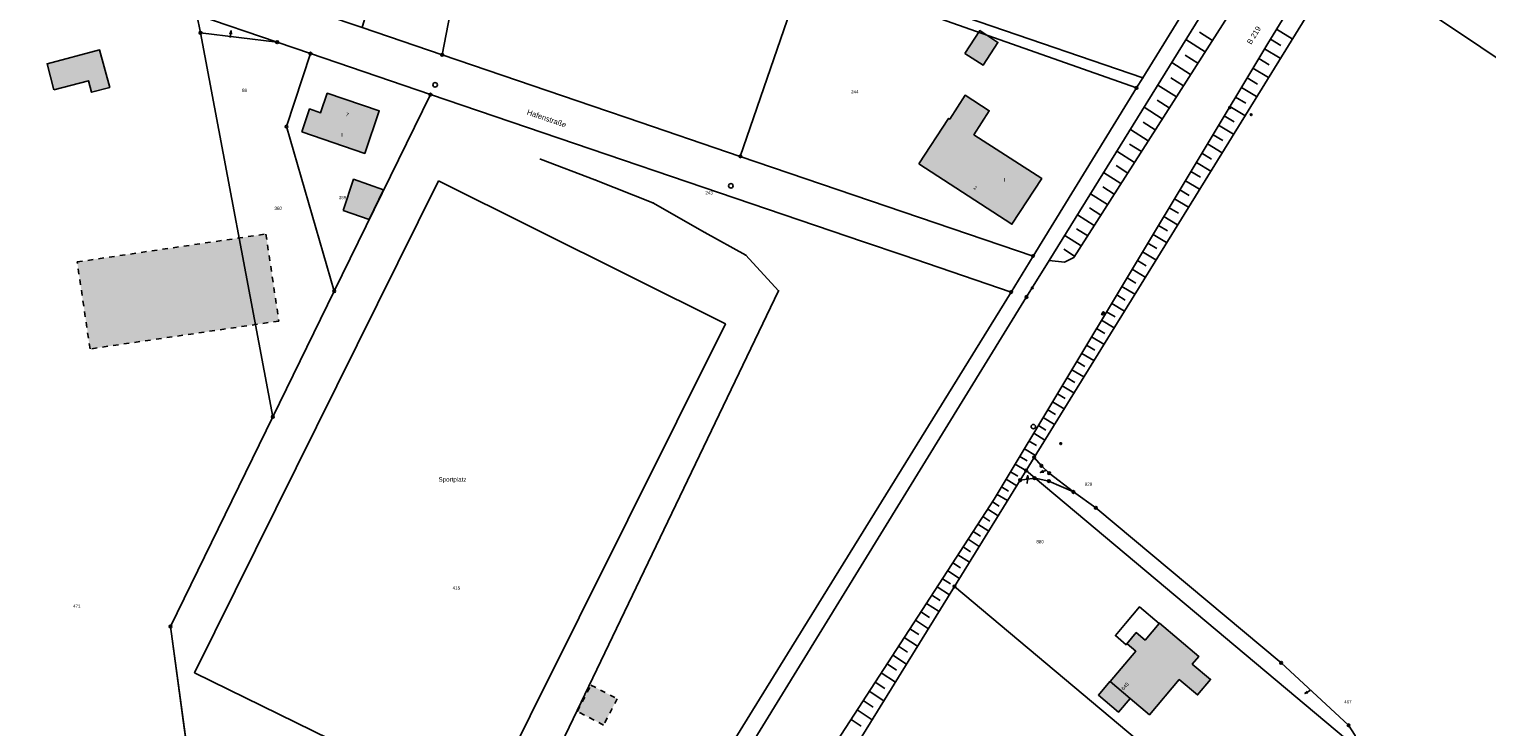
# Model space of a CAD drawing. Extents: x 2408905 to 2410405, y 5786105 to 5787663.
# Tile 5 of 43: x 2409757 to 2410027, y 5786545 to 5786674. Entities that reach past the tile are written whole.
import ezdxf

# ---------------------------------------------------------------- set-up
doc = ezdxf.new("R2010")
doc.units = 0
doc.linetypes.add('DASHED_70', pattern=[2, 1, -1])
for name, color, linetype in [('K100-FLST_GRENZEN', 40, 'Continuous'), ('K105-FLST_NUMMERN', 40, 'Continuous'), ('K120-ALLG_TEXTE', 40, 'Continuous'), ('K125-GEB_LINIEN', 40, 'Continuous'), ('K125-GEB_LINIEN-FLAECHE', 2, 'Continuous'), ('K130-GEB_TEXTE', 40, 'Continuous'), ('K140-EINGER_GEBFL', 40, 'Continuous'), ('K140-EINGER_GEBFL-FLAECHE', 7, 'Continuous'), ('K140-KATASTERTOPO', 7, 'Continuous'), ('K145-VERM_PKTE', 7, 'Continuous')]:
    doc.layers.add(name, color=color, linetype=linetype)
doc.styles.add('SIMPLEX', font='CONTINUOUS')

# ---------------------------------------------------------------- blocks, each defined once
blk = doc.blocks.new('233')
at = {"layer": 'K105-FLST_NUMMERN', "color": 7}
for points in [[(2, 0.5, 0), (0, 0, 0), (2, -0.5, 0)], [(0, 0, 0), (4, 0, 0)]]:
    blk.add_polyline3d(points, dxfattribs=at)
blk = doc.blocks.new('5')
at = {"layer": 'K125-GEB_LINIEN', "color": 7}
for points in [[(-0.25, 0.001, 0), (0, 0.001, 0), (0.25, 0.001, 0)], [(0, 0.251, 0), (0, 0.001, 0), (0, -0.249, 0)]]:
    blk.add_polyline3d(points, dxfattribs=at)
blk = doc.blocks.new('128')
at = {"color": 11, "linetype": 'Continuous'}
blk.add_circle((0, 0), 0.5, dxfattribs=at)
blk = doc.blocks.new('122')
at = {"color": 11, "linetype": 'Continuous'}
blk.add_circle((0, 0), 1.25, dxfattribs=at)
blk = doc.blocks.new('GRENZSTEIN')
at = {"color": 7, "linetype": 'Continuous'}
blk.add_circle((0, 0), 0.75, dxfattribs=at)
blk = doc.blocks.new('251')
at = {"color": 40, "linetype": 'Continuous'}
blk.add_circle((0, 0), 0.175, dxfattribs=at)

msp = doc.modelspace()

# ---------------------------------------------------------------- hatches: boundary and pattern name
at = {"layer": 'K125-GEB_LINIEN-FLAECHE'}
for color, points in [(33, [(2409930.142, 5786669.794), (2409933.523, 5786667.591), (2409936.269, 5786671.811), (2409932.886, 5786674.011)]), (33, [(2409761.388, 5786663.06), (2409767.778, 5786664.709), (2409768.366, 5786662.591), (2409771.736, 5786663.475), (2409769.843, 5786670.444), (2409760.137, 5786667.873)]), (32, [(2409807.301, 5786655.235), (2409818.976, 5786651.259), (2409821.651, 5786659.121), (2409812.014, 5786662.409), (2409810.778, 5786658.797), (2409808.751, 5786659.492)]), (242, [(2409921.64, 5786649.33), (2409938.874, 5786638.134), (2409944.386, 5786646.606), (2409931.808, 5786654.722), (2409934.669, 5786659.156), (2409930.184, 5786662.037), (2409927.33, 5786657.612), (2409927.118, 5786657.748)]), (33, [(2409814.946, 5786640.698), (2409819.799, 5786639.002), (2409822.45, 5786644.525), (2409816.917, 5786646.466)]), (32, [(2409960.752, 5786550.319), (2409964.318, 5786547.309), (2409969.845, 5786553.827), (2409973.253, 5786550.976), (2409975.649, 5786553.838), (2409972.253, 5786556.683), (2409973.46, 5786558.111), (2409966.171, 5786564.271), (2409966.113, 5786564.202), (2409963.523, 5786561.138), (2409961.899, 5786562.529), (2409960.158, 5786560.444), (2409960.181, 5786560.424), (2409961.803, 5786559.061), (2409957.056, 5786553.44)]), (33, [(2409960.752, 5786550.319), (2409957.056, 5786553.44), (2409957.026, 5786553.466), (2409954.892, 5786550.939), (2409958.592, 5786547.762)])]:
    msp.add_hatch(color=color, dxfattribs=at).paths.add_polyline_path(points)
at = {"layer": 'K140-EINGER_GEBFL-FLAECHE', "linetype": 'DASHED_70'}
for points in [[(2409765.695, 5786631.165), (2409800.671, 5786636.334), (2409803.054, 5786620.211), (2409768.078, 5786615.042)], [(2409858.341, 5786547.919), (2409860.873, 5786552.79), (2409865.751, 5786550.255), (2409863.22, 5786545.385)]]:
    msp.add_hatch(color=111, dxfattribs=at).paths.add_polyline_path(points)

# ---------------------------------------------------------------- linework, layer by layer
at = {"layer": 'K100-FLST_GRENZEN', "color": 7}
for points in [[(2410000.358, 5786687.984, 0), (2410059.507, 5786648.343, 0), (2410071.587, 5786640.247, 0), (2410078.862, 5786635.372, 0), (2410166.662, 5786576.54, 0), (2410235.245, 5786530.582, 0), (2410236.388, 5786531.243, 0), (2410228.085, 5786605.528, 0), (2410085.403, 5786699.357, 0), (2410029.923, 5786735.841, 0), (2410000.358, 5786687.984, 0)], [(2409818.512, 5786674.554, 0), (2409833.314, 5786669.516, 0), (2409839.301, 5786700.5, 0), (2409845.113, 5786730.58, 0), (2409845.303, 5786731.562, 0), (2409835.844, 5786734.753, 0), (2409829.038, 5786711.137, 0), (2409824.046, 5786693.788, 0), (2409818.512, 5786674.554, 0)], [(2409833.314, 5786669.516, 0), (2409863.922, 5786659.098, 0), (2409867.61, 5786657.843, 0), (2409888.546, 5786650.717, 0), (2409900.349, 5786685.149, 0), (2409961.955, 5786663.388, 0), (2409963.108, 5786665.26, 0), (2409902.452, 5786686.068, 0), (2409900.781, 5786686.641, 0), (2409876.188, 5786695.077, 0), (2409872.336, 5786696.398, 0), (2409840.778, 5786707.223, 0), (2409848.754, 5786730.398, 0), (2409845.303, 5786731.562, 0), (2409845.113, 5786730.58, 0), (2409839.301, 5786700.5, 0), (2409833.314, 5786669.516, 0)], [(2409902.452, 5786686.068, 0), (2409963.108, 5786665.26, 0), (2409976.274, 5786686.62, 0), (2409952.602, 5786694.716, 0), (2409926.105, 5786703.812, 0), (2409914.944, 5786707.643, 0), (2409910.378, 5786709.209, 0), (2409902.452, 5786686.068, 0)], [(2409787.894, 5786676.922, 0), (2409802.764, 5786671.844, 0), (2409808.92, 5786669.74, 0), (2409831.132, 5786662.15, 0), (2409911.344, 5786634.895, 0), (2409918.715, 5786632.391, 0), (2409938.728, 5786625.591, 0), (2409942.765, 5786632.257, 0), (2409888.546, 5786650.717, 0), (2409867.61, 5786657.843, 0), (2409863.922, 5786659.098, 0), (2409833.314, 5786669.516, 0), (2409818.512, 5786674.554, 0), (2409811.12, 5786677.07, 0), (2409786.264, 5786685.54, 0), (2409787.894, 5786676.922, 0)], [(2409888.546, 5786650.717, 0), (2409942.765, 5786632.257, 0), (2409961.955, 5786663.388, 0), (2409900.349, 5786685.149, 0), (2409888.546, 5786650.717, 0)], [(2409788.525, 5786673.584, 0), (2409802.764, 5786671.844, 0), (2409787.894, 5786676.922, 0), (2409788.525, 5786673.584, 0)], [(2409801.952, 5786602.494, 0), (2409813.329, 5786625.754, 0), (2409804.462, 5786656.219, 0), (2409808.92, 5786669.74, 0), (2409802.764, 5786671.844, 0), (2409788.525, 5786673.584, 0), (2409801.952, 5786602.494, 0)], [(2409804.462, 5786656.219, 0), (2409813.329, 5786625.754, 0), (2409831.132, 5786662.15, 0), (2409808.92, 5786669.74, 0), (2409804.462, 5786656.219, 0)], [(2409941.473, 5786592.525, 0), (2409943.146, 5786591.108, 0), (2409945.689, 5786590.583, 0), (2409950.273, 5786588.555, 0), (2409945.741, 5786592.051, 0), (2409944.312, 5786593.412, 0), (2409942.979, 5786594.967, 0), (2409941.473, 5786592.525, 0)], [(2409940.363, 5786590.727, 0), (2409943.058, 5786591.126, 0), (2409943.146, 5786591.108, 0), (2409941.473, 5786592.525, 0), (2409940.363, 5786590.727, 0)], [(2409928.208, 5786571.033, 0), (2409948.608, 5786553.928, 0), (2409962.083, 5786542.629, 0), (2409964.542, 5786540.57, 0), (2409968.94, 5786536.882, 0), (2409978.375, 5786528.977, 0), (2409987.331, 5786521.471, 0), (2410001.617, 5786539.192, 0), (2410002.587, 5786541.211, 0), (2410002.587, 5786541.281, 0), (2409943.146, 5786591.108, 0), (2409943.058, 5786591.126, 0), (2409940.363, 5786590.727, 0), (2409928.208, 5786571.033, 0)], [(2409943.146, 5786591.108, 0), (2410002.587, 5786541.281, 0), (2410002.417, 5786543.45, 0), (2410001.238, 5786545.339, 0), (2409988.724, 5786556.913, 0), (2409954.411, 5786585.626, 0), (2409950.273, 5786588.555, 0), (2409945.689, 5786590.583, 0), (2409943.146, 5786591.108, 0)], [(2409913.474, 5786502.764, 0), (2409918.63, 5786498.376, 0), (2409923.151, 5786494.528, 0), (2409936.349, 5786510.838, 0), (2409949.556, 5786527.158, 0), (2409962.083, 5786542.629, 0), (2409948.608, 5786553.928, 0), (2409928.208, 5786571.033, 0), (2409895.508, 5786518.057, 0), (2409913.474, 5786502.764, 0)]]:
    msp.add_polyline3d(points, close=True, dxfattribs=at)
for points in [[(2409976.274, 5786686.62, 0), (2409963.108, 5786665.26, 0), (2409961.955, 5786663.388, 0), (2409942.765, 5786632.257, 0), (2409938.728, 5786625.591, 0), (2409896.004, 5786556.459, 0), (2409866.307, 5786508.406, 0), (2409863.72, 5786504.219, 0), (2409865.705, 5786503.032, 0), (2409865.705, 5786503.032, 0), (2409868.457, 5786507.582, 0), (2409871.977, 5786513.4, 0), (2409880.784, 5786525.842, 0), (2409941.582, 5786624.67, 0), (2409945.76, 5786631.418, 0), (2409982.028, 5786690, 0)], [(2409982.028, 5786690, 0), (2409945.76, 5786631.418, 0), (2409941.582, 5786624.67, 0), (2409880.784, 5786525.842, 0)], [(2410059.507, 5786648.343, 0), (2410000.358, 5786687.984, 0)], [(2409751.05, 5786264.405, 0), (2409767.774, 5786293.442, 0), (2409779.266, 5786313.392, 0), (2409804.791, 5786357.7, 0), (2409832.614, 5786406.063, 0), (2409839.467, 5786419.112, 0), (2409844.334, 5786428.378, 0), (2409847.85, 5786437.63, 0), (2409848.637, 5786439.695, 0), (2409850.992, 5786445.821, 0), (2409851.485, 5786447.102, 0), (2409860.256, 5786461.221, 0), (2409862.83, 5786465.364, 0), (2409871.266, 5786478.943, 0), (2409874.554, 5786484.236, 0), (2409877.678, 5786489.314, 0), (2409895.508, 5786518.057, 0), (2409928.208, 5786571.033, 0), (2409940.363, 5786590.727, 0), (2409941.473, 5786592.525, 0), (2409942.979, 5786594.967, 0), (2409996.247, 5786681.33, 0)], [(2409996.247, 5786681.33, 0), (2409942.979, 5786594.967, 0), (2409944.312, 5786593.412, 0), (2409944.312, 5786593.412, 0), (2409945.741, 5786592.051, 0), (2409950.273, 5786588.555, 0), (2409954.411, 5786585.626, 0), (2409988.724, 5786556.913, 0), (2410001.238, 5786545.339, 0), (2410002.417, 5786543.45, 0), (2410002.587, 5786541.281, 0), (2410003.699, 5786540.348, 0), (2410004.126, 5786540.585, 0), (2410006.408, 5786541.318, 0), (2410009.913, 5786541.759, 0), (2410012.788, 5786541.376, 0), (2410015.438, 5786540.328, 0), (2410018.134, 5786538.241, 0), (2410020.618, 5786535.868, 0), (2410022.701, 5786533.175, 0), (2410024.688, 5786530.208, 0), (2410026.188, 5786527.074, 0), (2410041.197, 5786483.232, 0)], [(2409725.775, 5786330.872, 0), (2409772.868, 5786381.186, 0), (2409787.462, 5786395.97, 0), (2409794.05, 5786404.27, 0), (2409800.914, 5786412.15, 0), (2409805.041, 5786416.888, 0), (2409806.877, 5786418.996, 0), (2409807.998, 5786419.786, 0), (2409807.76, 5786420.06, 0), (2409807.138, 5786420.778, 0), (2409803.875, 5786421.028, 0), (2409802.401, 5786421.77, 0), (2409802.176, 5786423.411, 0), (2409796.205, 5786466.988, 0), (2409792.544, 5786493.717, 0), (2409791.02, 5786504.853, 0), (2409786.507, 5786537.81, 0), (2409785.541, 5786544.864, 0), (2409782.968, 5786563.655, 0), (2409801.952, 5786602.494, 0), (2409788.525, 5786673.584, 0), (2409787.894, 5786676.922, 0)], [(2409866.307, 5786508.406, 0), (2409896.004, 5786556.459, 0), (2409938.728, 5786625.591, 0), (2409918.715, 5786632.391, 0), (2409911.344, 5786634.895, 0), (2409831.132, 5786662.15, 0), (2409813.329, 5786625.754, 0), (2409801.952, 5786602.494, 0), (2409782.968, 5786563.655, 0), (2409785.541, 5786544.864, 0)]]:
    msp.add_polyline3d(points, dxfattribs=at)
at = {"layer": 'K125-GEB_LINIEN', "color": 32}
for points in [[(2409930.142, 5786669.794, 0), (2409933.523, 5786667.591, 0), (2409936.269, 5786671.811, 0), (2409932.886, 5786674.011, 0), (2409930.142, 5786669.794, 0)], [(2409761.388, 5786663.06, 0), (2409767.778, 5786664.709, 0), (2409768.366, 5786662.591, 0), (2409771.736, 5786663.475, 0), (2409769.843, 5786670.444, 0), (2409760.137, 5786667.873, 0), (2409761.388, 5786663.06, 0)], [(2409807.301, 5786655.235, 0), (2409818.976, 5786651.259, 0), (2409821.651, 5786659.121, 0), (2409812.014, 5786662.409, 0), (2409810.778, 5786658.797, 0), (2409808.751, 5786659.492, 0), (2409807.301, 5786655.235, 0)], [(2409921.64, 5786649.33, 0), (2409938.874, 5786638.134, 0), (2409944.386, 5786646.606, 0), (2409931.808, 5786654.722, 0), (2409934.669, 5786659.156, 0), (2409930.184, 5786662.037, 0), (2409927.33, 5786657.612, 0), (2409927.118, 5786657.748, 0), (2409921.64, 5786649.33, 0)], [(2409814.946, 5786640.698, 0), (2409819.799, 5786639.002, 0), (2409822.45, 5786644.525, 0), (2409816.917, 5786646.466, 0), (2409814.946, 5786640.698, 0)], [(2409960.752, 5786550.319, 0), (2409964.318, 5786547.309, 0), (2409969.845, 5786553.827, 0), (2409973.253, 5786550.976, 0), (2409975.649, 5786553.838, 0), (2409972.253, 5786556.683, 0), (2409973.46, 5786558.111, 0), (2409966.171, 5786564.271, 0), (2409966.113, 5786564.202, 0), (2409963.523, 5786561.138, 0), (2409961.899, 5786562.529, 0), (2409960.158, 5786560.444, 0), (2409960.181, 5786560.424, 0), (2409961.803, 5786559.061, 0), (2409957.056, 5786553.44, 0), (2409960.752, 5786550.319, 0)], [(2409960.752, 5786550.319, 0), (2409957.056, 5786553.44, 0), (2409957.026, 5786553.466, 0), (2409954.892, 5786550.939, 0), (2409958.592, 5786547.762, 0), (2409960.752, 5786550.319, 0)]]:
    msp.add_polyline3d(points, dxfattribs=at)
at = {"layer": 'K125-GEB_LINIEN', "color": 40}
for points in [[(2409831.132, 5786662.15, 0), (2409813.329, 5786625.754, 0)], [(2409861.608, 5786646.373, 0), (2409851.522, 5786650.186, 0)], [(2409872.324, 5786642.136, 0), (2409861.608, 5786646.373, 0)], [(2409881.99, 5786636.628, 0), (2409872.324, 5786642.136, 0)], [(2409889.554, 5786632.391, 0), (2409881.99, 5786636.628, 0)], [(2409895.648, 5786625.825, 0), (2409889.554, 5786632.391, 0)], [(2409813.329, 5786625.754, 0), (2409801.952, 5786602.494, 0)], [(2409847.32, 5786525.202, 0), (2409895.648, 5786625.825, 0)], [(2409801.952, 5786602.494, 0), (2409782.968, 5786563.655, 0)], [(2409782.968, 5786563.655, 0), (2409786.507, 5786537.81, 0)]]:
    msp.add_polyline3d(points, dxfattribs=at)
for points in [[(2409832.611, 5786646.161, 0), (2409787.435, 5786555.071, 0), (2409840.596, 5786529.015, 0), (2409885.772, 5786619.681, 0), (2409832.611, 5786646.161, 0)], [(2409959.922, 5786564.225, 0), (2409958.031, 5786561.967, 0), (2409960.052, 5786560.271, 0), (2409960.181, 5786560.424, 0), (2409960.158, 5786560.444, 0), (2409961.899, 5786562.529, 0), (2409963.523, 5786561.138, 0), (2409966.113, 5786564.202, 0), (2409962.47, 5786567.267, 0), (2409959.922, 5786564.225, 0)]]:
    msp.add_polyline3d(points, close=True, dxfattribs=at)
at = {"layer": 'K140-EINGER_GEBFL', "color": 132, "linetype": 'DASHED_70'}
for points in [[(2409765.695, 5786631.165, 0), (2409800.671, 5786636.334, 0), (2409803.054, 5786620.211, 0), (2409768.078, 5786615.042, 0), (2409765.695, 5786631.165, 0)], [(2409858.341, 5786547.919, 0), (2409860.873, 5786552.79, 0), (2409865.751, 5786550.255, 0), (2409863.22, 5786545.385, 0), (2409858.341, 5786547.919, 0)]]:
    msp.add_polyline3d(points, dxfattribs=at)
at = {"layer": 'K140-KATASTERTOPO', "color": 112}
for points in [[(2409877.985, 5786497.408, 0), (2409892.282, 5786520.624, 0), (2409935.544, 5786587.197, 0), (2409986.243, 5786671.594, 0), (2410084.793, 5786831.999, 0), (2410113.675, 5786878.996, 0), (2410143.567, 5786926.839, 0), (2410159.5, 5786949.228, 0), (2410176.084, 5786972.424, 0), (2410182.635, 5786983.027, 0), (2410181.216, 5786973.867, 0), (2410151.056, 5786931.913, 0), (2410029.923, 5786735.841, 0), (2410000.358, 5786687.984, 0), (2409996.247, 5786681.33, 0), (2409942.979, 5786594.967, 0), (2409941.473, 5786592.525, 0), (2409940.363, 5786590.727, 0), (2409928.208, 5786571.033, 0), (2409895.508, 5786518.057, 0), (2409877.678, 5786489.314, 0), (2409877.985, 5786497.408, 0)], [(2409877.985, 5786497.408, 0), (2409892.282, 5786520.624, 0), (2409935.544, 5786587.197, 0), (2409986.243, 5786671.594, 0), (2410084.793, 5786831.999, 0), (2410113.675, 5786878.996, 0), (2410143.567, 5786926.839, 0), (2410159.5, 5786949.228, 0), (2410176.084, 5786972.424, 0), (2410182.635, 5786983.027, 0), (2410181.216, 5786973.867, 0), (2410151.056, 5786931.913, 0), (2410029.923, 5786735.841, 0), (2410000.358, 5786687.984, 0), (2409996.247, 5786681.33, 0), (2409942.979, 5786594.967, 0), (2409941.473, 5786592.525, 0), (2409940.363, 5786590.727, 0), (2409928.208, 5786571.033, 0), (2409895.508, 5786518.057, 0), (2409877.678, 5786489.314, 0), (2409877.985, 5786497.408, 0)], [(2410003.423, 5786715.134, 0), (2409950.303, 5786631.961, 0), (2409948.612, 5786631.116, 0), (2409945.76, 5786631.418, 0), (2409982.028, 5786690, 0), (2409999.874, 5786718.982, 0), (2410001.393, 5786721.437, 0), (2410002.603, 5786720.603, 0), (2410003.606, 5786719.236, 0), (2410003.423, 5786715.134, 0)], [(2410003.423, 5786715.134, 0), (2409950.303, 5786631.961, 0), (2409948.612, 5786631.116, 0), (2409945.76, 5786631.418, 0), (2409982.028, 5786690, 0), (2409999.874, 5786718.982, 0), (2410001.393, 5786721.437, 0), (2410002.603, 5786720.603, 0), (2410003.606, 5786719.236, 0), (2410003.423, 5786715.134, 0)]]:
    msp.add_polyline3d(points, close=True, dxfattribs=at)
at = {"layer": 'K140-KATASTERTOPO', "color": 7}
for points in [[(2409975.991, 5786672.182, 0), (2409973.605, 5786673.706, 0)], [(2409975.991, 5786672.182, 0), (2409973.605, 5786673.706, 0)], [(2409987.871, 5786674.245, 0), (2409990.776, 5786672.46, 0)], [(2409987.871, 5786674.244, 0), (2409990.776, 5786672.459, 0)], [(2409974.64, 5786670.066, 0), (2409971.09, 5786672.333, 0)], [(2409974.64, 5786670.066, 0), (2409971.09, 5786672.333, 0)], [(2409985.666, 5786670.634, 0), (2409988.573, 5786668.888, 0)], [(2409985.666, 5786670.633, 0), (2409988.572, 5786668.887, 0)], [(2409986.763, 5786672.441, 0), (2409988.698, 5786671.253, 0)], [(2409986.763, 5786672.44, 0), (2409988.697, 5786671.252, 0)], [(2409971.962, 5786665.874, 0), (2409968.471, 5786668.103, 0)], [(2409971.962, 5786665.874, 0), (2409968.471, 5786668.103, 0)], [(2409973.297, 5786667.963, 0), (2409970.95, 5786669.462, 0)], [(2409973.297, 5786667.963, 0), (2409970.95, 5786669.462, 0)], [(2409984.582, 5786668.83, 0), (2409986.506, 5786667.674, 0)], [(2409984.583, 5786668.83, 0), (2409986.506, 5786667.675, 0)], [(2409970.635, 5786663.796, 0), (2409968.328, 5786665.27, 0)], [(2409970.635, 5786663.797, 0), (2409968.328, 5786665.27, 0)], [(2409982.433, 5786665.251, 0), (2409984.328, 5786664.112, 0)], [(2409982.433, 5786665.251, 0), (2409984.328, 5786664.113, 0)], [(2409983.505, 5786667.036, 0), (2409986.369, 5786665.315, 0)], [(2409983.505, 5786667.036, 0), (2409986.369, 5786665.316, 0)], [(2409969.317, 5786661.732, 0), (2409965.885, 5786663.924, 0)], [(2409969.317, 5786661.732, 0), (2409965.885, 5786663.924, 0)], [(2409981.366, 5786663.476, 0), (2409984.189, 5786661.78, 0)], [(2409981.366, 5786663.475, 0), (2409984.188, 5786661.78, 0)], [(2409966.704, 5786657.641, 0), (2409963.329, 5786659.797, 0)], [(2409966.704, 5786657.641, 0), (2409963.329, 5786659.797, 0)], [(2409968.006, 5786659.68, 0), (2409965.737, 5786661.129, 0)], [(2409968.006, 5786659.68, 0), (2409965.737, 5786661.129, 0)], [(2409979.249, 5786659.951, 0), (2409982.03, 5786658.28, 0)], [(2409979.249, 5786659.951, 0), (2409982.03, 5786658.281, 0)], [(2409980.305, 5786661.709, 0), (2409982.173, 5786660.587, 0)], [(2409980.305, 5786661.708, 0), (2409982.172, 5786660.586, 0)], [(2409965.41, 5786655.614, 0), (2409963.179, 5786657.039, 0)], [(2409965.41, 5786655.614, 0), (2409963.179, 5786657.039, 0)], [(2409978.198, 5786658.202, 0), (2409980.039, 5786657.097, 0)], [(2409978.199, 5786658.203, 0), (2409980.039, 5786657.097, 0)], [(2409964.123, 5786653.6, 0), (2409960.805, 5786655.719, 0)], [(2409964.123, 5786653.6, 0), (2409960.805, 5786655.719, 0)], [(2409976.114, 5786654.732, 0), (2409977.927, 5786653.642, 0)], [(2409976.114, 5786654.732, 0), (2409977.927, 5786653.643, 0)], [(2409977.153, 5786656.463, 0), (2409979.894, 5786654.816, 0)], [(2409977.154, 5786656.463, 0), (2409979.894, 5786654.817, 0)], [(2409961.574, 5786649.608, 0), (2409958.311, 5786651.692, 0)], [(2409961.574, 5786649.608, 0), (2409958.311, 5786651.692, 0)], [(2409962.845, 5786651.598, 0), (2409960.651, 5786652.999, 0)], [(2409962.845, 5786651.598, 0), (2409960.651, 5786652.999, 0)], [(2409974.05, 5786651.297, 0), (2409975.837, 5786650.224, 0)], [(2409974.05, 5786651.297, 0), (2409975.837, 5786650.224, 0)], [(2409975.079, 5786653.01, 0), (2409977.779, 5786651.388, 0)], [(2409975.079, 5786653.01, 0), (2409977.779, 5786651.388, 0)], [(2409960.311, 5786647.631, 0), (2409958.154, 5786649.008, 0)], [(2409960.311, 5786647.631, 0), (2409958.154, 5786649.008, 0)], [(2409973.026, 5786649.593, 0), (2409975.686, 5786647.995, 0)], [(2409973.026, 5786649.593, 0), (2409975.686, 5786647.995, 0)], [(2409959.055, 5786645.665, 0), (2409955.848, 5786647.713, 0)], [(2409959.055, 5786645.665, 0), (2409955.848, 5786647.713, 0)], [(2409970.994, 5786646.21, 0), (2409973.614, 5786644.636, 0)], [(2409970.995, 5786646.21, 0), (2409973.615, 5786644.636, 0)], [(2409972.008, 5786647.897, 0), (2409973.768, 5786646.84, 0)], [(2409972.008, 5786647.897, 0), (2409973.768, 5786646.84, 0)], [(2409956.568, 5786641.77, 0), (2409953.415, 5786643.783, 0)], [(2409956.568, 5786641.77, 0), (2409953.415, 5786643.783, 0)], [(2409957.808, 5786643.712, 0), (2409955.688, 5786645.065, 0)], [(2409957.808, 5786643.712, 0), (2409955.688, 5786645.065, 0)], [(2409969.986, 5786644.532, 0), (2409971.72, 5786643.49, 0)], [(2409969.986, 5786644.532, 0), (2409971.72, 5786643.491, 0)], [(2409955.335, 5786639.84, 0), (2409953.252, 5786641.171, 0)], [(2409955.335, 5786639.84, 0), (2409953.252, 5786641.171, 0)], [(2409967.985, 5786641.201, 0), (2409969.693, 5786640.175, 0)], [(2409967.985, 5786641.201, 0), (2409969.693, 5786640.175, 0)], [(2409968.983, 5786642.862, 0), (2409971.564, 5786641.312, 0)], [(2409968.983, 5786642.862, 0), (2409971.564, 5786641.312, 0)], [(2409954.111, 5786637.923, 0), (2409951.012, 5786639.901, 0)], [(2409954.11, 5786637.923, 0), (2409951.012, 5786639.901, 0)], [(2409966.005, 5786637.904, 0), (2409967.687, 5786636.894, 0)], [(2409966.005, 5786637.904, 0), (2409967.687, 5786636.894, 0)], [(2409966.992, 5786639.548, 0), (2409969.534, 5786638.021, 0)], [(2409966.993, 5786639.549, 0), (2409969.535, 5786638.021, 0)], [(2409951.683, 5786634.122, 0), (2409948.638, 5786636.067, 0)], [(2409951.683, 5786634.122, 0), (2409948.638, 5786636.067, 0)], [(2409952.893, 5786636.016, 0), (2409950.845, 5786637.324, 0)], [(2409952.893, 5786636.017, 0), (2409950.845, 5786637.324, 0)], [(2409965.022, 5786636.268, 0), (2409967.526, 5786634.764, 0)], [(2409965.022, 5786636.268, 0), (2409967.526, 5786634.765, 0)], [(2409950.481, 5786632.239, 0), (2409948.468, 5786633.524, 0)], [(2409950.481, 5786632.239, 0), (2409948.468, 5786633.524, 0)], [(2409963.072, 5786633.022, 0), (2409965.537, 5786631.541, 0)], [(2409963.072, 5786633.022, 0), (2409965.537, 5786631.541, 0)], [(2409964.044, 5786634.641, 0), (2409965.701, 5786633.646, 0)], [(2409964.045, 5786634.641, 0), (2409965.701, 5786633.646, 0)], [(2409961.141, 5786629.808, 0), (2409963.569, 5786628.35, 0)], [(2409961.142, 5786629.809, 0), (2409963.569, 5786628.35, 0)], [(2409962.104, 5786631.411, 0), (2409963.735, 5786630.431, 0)], [(2409962.104, 5786631.411, 0), (2409963.735, 5786630.431, 0)], [(2409960.184, 5786628.214, 0), (2409961.79, 5786627.249, 0)], [(2409960.184, 5786628.214, 0), (2409961.79, 5786627.249, 0)], [(2409958.283, 5786625.05, 0), (2409959.864, 5786624.1, 0)], [(2409958.283, 5786625.05, 0), (2409959.864, 5786624.1, 0)], [(2409959.231, 5786626.628, 0), (2409961.621, 5786625.192, 0)], [(2409959.231, 5786626.628, 0), (2409961.622, 5786625.192, 0)], [(2409956.401, 5786621.918, 0), (2409957.958, 5786620.982, 0)], [(2409956.402, 5786621.918, 0), (2409957.958, 5786620.983, 0)], [(2409957.34, 5786623.48, 0), (2409959.693, 5786622.066, 0)], [(2409957.34, 5786623.48, 0), (2409959.693, 5786622.066, 0)], [(2409955.468, 5786620.364, 0), (2409957.785, 5786618.972, 0)], [(2409955.468, 5786620.364, 0), (2409957.785, 5786618.972, 0)], [(2409953.615, 5786617.28, 0), (2409955.896, 5786615.909, 0)], [(2409953.615, 5786617.28, 0), (2409955.896, 5786615.91, 0)], [(2409954.539, 5786618.818, 0), (2409956.072, 5786617.897, 0)], [(2409954.539, 5786618.818, 0), (2409956.072, 5786617.897, 0)], [(2409951.781, 5786614.227, 0), (2409954.026, 5786612.878, 0)], [(2409951.781, 5786614.227, 0), (2409954.027, 5786612.878, 0)], [(2409952.696, 5786615.75, 0), (2409954.205, 5786614.843, 0)], [(2409952.696, 5786615.749, 0), (2409954.205, 5786614.843, 0)], [(2409949.966, 5786611.206, 0), (2409952.176, 5786609.878, 0)], [(2409949.966, 5786611.205, 0), (2409952.176, 5786609.878, 0)], [(2409950.872, 5786612.712, 0), (2409952.356, 5786611.82, 0)], [(2409950.872, 5786612.712, 0), (2409952.357, 5786611.82, 0)], [(2409948.17, 5786608.215, 0), (2409950.344, 5786606.908, 0)], [(2409948.17, 5786608.215, 0), (2409950.344, 5786606.909, 0)], [(2409949.066, 5786609.706, 0), (2409950.527, 5786608.828, 0)], [(2409949.066, 5786609.706, 0), (2409950.527, 5786608.829, 0)], [(2409947.278, 5786606.731, 0), (2409948.716, 5786605.867, 0)], [(2409947.279, 5786606.731, 0), (2409948.717, 5786605.867, 0)], [(2409945.509, 5786603.786, 0), (2409946.924, 5786602.936, 0)], [(2409945.509, 5786603.786, 0), (2409946.924, 5786602.936, 0)], [(2409946.392, 5786605.255, 0), (2409948.531, 5786603.969, 0)], [(2409946.392, 5786605.255, 0), (2409948.532, 5786603.969, 0)], [(2409943.758, 5786600.871, 0), (2409945.151, 5786600.035, 0)], [(2409943.758, 5786600.871, 0), (2409945.151, 5786600.035, 0)], [(2409944.632, 5786602.325, 0), (2409946.737, 5786601.06, 0)], [(2409944.632, 5786602.325, 0), (2409946.737, 5786601.06, 0)], [(2409942.025, 5786597.986, 0), (2409943.395, 5786597.163, 0)], [(2409942.025, 5786597.986, 0), (2409943.395, 5786597.163, 0)], [(2409942.889, 5786599.425, 0), (2409944.961, 5786598.18, 0)], [(2409942.889, 5786599.425, 0), (2409944.961, 5786598.18, 0)], [(2409940.31, 5786595.13, 0), (2409941.657, 5786594.321, 0)], [(2409940.31, 5786595.13, 0), (2409941.657, 5786594.321, 0)], [(2409941.165, 5786596.554, 0), (2409943.203, 5786595.33, 0)], [(2409941.165, 5786596.554, 0), (2409943.203, 5786595.33, 0)], [(2409938.612, 5786592.304, 0), (2409939.937, 5786591.508, 0)], [(2409938.612, 5786592.304, 0), (2409939.937, 5786591.508, 0)], [(2409939.458, 5786593.713, 0), (2409941.463, 5786592.509, 0)], [(2409939.458, 5786593.713, 0), (2409941.463, 5786592.509, 0)], [(2409936.931, 5786589.507, 0), (2409938.234, 5786588.724, 0)], [(2409936.932, 5786589.507, 0), (2409938.234, 5786588.724, 0)], [(2409937.769, 5786590.902, 0), (2409939.74, 5786589.718, 0)], [(2409937.769, 5786590.901, 0), (2409939.74, 5786589.718, 0)], [(2409935.253, 5786586.749, 0), (2409936.516, 5786585.928, 0)], [(2409935.253, 5786586.749, 0), (2409936.516, 5786585.928, 0)], [(2409936.098, 5786588.119, 0), (2409938.035, 5786586.955, 0)], [(2409936.098, 5786588.119, 0), (2409938.035, 5786586.956, 0)], [(2409933.474, 5786584.012, 0), (2409934.78, 5786583.164, 0)], [(2409933.475, 5786584.012, 0), (2409934.78, 5786583.164, 0)], [(2409934.368, 5786585.388, 0), (2409936.295, 5786584.136, 0)], [(2409934.368, 5786585.388, 0), (2409936.295, 5786584.136, 0)], [(2409931.659, 5786581.219, 0), (2409933.009, 5786580.343, 0)], [(2409931.66, 5786581.219, 0), (2409933.009, 5786580.343, 0)], [(2409932.572, 5786582.623, 0), (2409934.563, 5786581.329, 0)], [(2409932.572, 5786582.623, 0), (2409934.563, 5786581.329, 0)], [(2409929.807, 5786578.369, 0), (2409931.201, 5786577.463, 0)], [(2409929.807, 5786578.369, 0), (2409931.201, 5786577.463, 0)], [(2409930.738, 5786579.802, 0), (2409932.795, 5786578.465, 0)], [(2409930.738, 5786579.801, 0), (2409932.795, 5786578.465, 0)], [(2409928.867, 5786576.922, 0), (2409930.991, 5786575.541, 0)], [(2409928.867, 5786576.922, 0), (2409930.991, 5786575.542, 0)], [(2409926.957, 5786573.983, 0), (2409929.149, 5786572.558, 0)], [(2409926.957, 5786573.983, 0), (2409929.149, 5786572.558, 0)], [(2409927.917, 5786575.46, 0), (2409929.355, 5786574.525, 0)], [(2409927.917, 5786575.46, 0), (2409929.355, 5786574.525, 0)], [(2409925.007, 5786570.983, 0), (2409927.27, 5786569.513, 0)], [(2409925.008, 5786570.983, 0), (2409927.27, 5786569.513, 0)], [(2409925.987, 5786572.491, 0), (2409927.472, 5786571.526, 0)], [(2409925.987, 5786572.49, 0), (2409927.472, 5786571.526, 0)], [(2409923.018, 5786567.922, 0), (2409925.352, 5786566.405, 0)], [(2409923.018, 5786567.922, 0), (2409925.352, 5786566.406, 0)], [(2409924.018, 5786569.46, 0), (2409925.55, 5786568.465, 0)], [(2409924.018, 5786569.46, 0), (2409925.55, 5786568.465, 0)], [(2409922.008, 5786566.368, 0), (2409923.588, 5786565.341, 0)], [(2409922.008, 5786566.368, 0), (2409923.588, 5786565.341, 0)], [(2409919.957, 5786563.212, 0), (2409921.586, 5786562.153, 0)], [(2409919.957, 5786563.211, 0), (2409921.586, 5786562.153, 0)], [(2409920.988, 5786564.798, 0), (2409923.394, 5786563.234, 0)], [(2409920.988, 5786564.798, 0), (2409923.394, 5786563.234, 0)], [(2409917.864, 5786559.991, 0), (2409919.543, 5786558.9, 0)], [(2409917.864, 5786559.991, 0), (2409919.543, 5786558.9, 0)], [(2409918.916, 5786561.609, 0), (2409921.396, 5786559.997, 0)], [(2409918.916, 5786561.609, 0), (2409921.396, 5786559.998, 0)], [(2409916.801, 5786558.355, 0), (2409919.357, 5786556.694, 0)], [(2409916.802, 5786558.355, 0), (2409919.357, 5786556.695, 0)], [(2409914.643, 5786555.035, 0), (2409917.277, 5786553.324, 0)], [(2409914.643, 5786555.034, 0), (2409917.277, 5786553.323, 0)], [(2409915.728, 5786556.703, 0), (2409917.457, 5786555.579, 0)], [(2409915.728, 5786556.703, 0), (2409917.458, 5786555.58, 0)], [(2409912.441, 5786551.646, 0), (2409915.153, 5786549.883, 0)], [(2409912.441, 5786551.645, 0), (2409915.153, 5786549.883, 0)], [(2409913.548, 5786553.349, 0), (2409915.329, 5786552.191, 0)], [(2409913.548, 5786553.349, 0), (2409915.329, 5786552.191, 0)], [(2409911.323, 5786549.925, 0), (2409913.158, 5786548.733, 0)], [(2409911.323, 5786549.925, 0), (2409913.158, 5786548.733, 0)], [(2409909.052, 5786546.431, 0), (2409910.941, 5786545.203, 0)], [(2409909.052, 5786546.431, 0), (2409910.941, 5786545.203, 0)], [(2409910.193, 5786548.187, 0), (2409912.986, 5786546.372, 0)], [(2409910.193, 5786548.187, 0), (2409912.986, 5786546.372, 0)]]:
    msp.add_polyline3d(points, dxfattribs=at)

# ---------------------------------------------------------------- block references
at = {"layer": 'K100-FLST_GRENZEN', "xscale": 0.333, "yscale": 0.333}
for name, p in [('GRENZSTEIN', (2409788.525, 5786673.584)), ('GRENZSTEIN', (2409802.764, 5786671.844)), ('GRENZSTEIN', (2409808.92, 5786669.74)), ('GRENZSTEIN', (2409833.314, 5786669.516)), ('251', (2409963.108, 5786665.26)), ('GRENZSTEIN', (2409831.132, 5786662.15)), ('GRENZSTEIN', (2409961.955, 5786663.388)), ('GRENZSTEIN', (2409804.462, 5786656.219)), ('GRENZSTEIN', (2409888.546, 5786650.717)), ('GRENZSTEIN', (2409942.765, 5786632.257)), ('GRENZSTEIN', (2409813.329, 5786625.754)), ('GRENZSTEIN', (2409938.728, 5786625.591)), ('GRENZSTEIN', (2409941.582, 5786624.67)), ('GRENZSTEIN', (2409801.952, 5786602.494)), ('GRENZSTEIN', (2409942.979, 5786594.967)), ('GRENZSTEIN', (2409941.473, 5786592.525)), ('GRENZSTEIN', (2409944.312, 5786593.412)), ('GRENZSTEIN', (2409945.741, 5786592.051)), ('GRENZSTEIN', (2409940.363, 5786590.727)), ('GRENZSTEIN', (2409943.058, 5786591.126)), ('251', (2409943.146, 5786591.108)), ('GRENZSTEIN', (2409945.689, 5786590.583)), ('GRENZSTEIN', (2409950.273, 5786588.555)), ('GRENZSTEIN', (2409954.411, 5786585.626)), ('GRENZSTEIN', (2409928.208, 5786571.033)), ('GRENZSTEIN', (2409782.968, 5786563.655)), ('GRENZSTEIN', (2409988.724, 5786556.913)), ('GRENZSTEIN', (2410001.238, 5786545.339))]:
    msp.add_blockref(name, p, dxfattribs=at)
at = {"layer": 'K105-FLST_NUMMERN'}
for p, xscale, yscale, rotation in [((2409794.218, 5786673.966), 0.316, 0.316, 261.644), ((2409944.142, 5786592.183), 0.299, 0.299, 19.297), ((2409941.799, 5786591.603), 0.371, 0.371, 266.061), ((2409993.122, 5786551.25), 0.277, 0.277, 27.573)]:
    msp.add_blockref('233', p, dxfattribs=dict(at, xscale=xscale, yscale=yscale, rotation=rotation))
at = {"layer": 'K125-GEB_LINIEN', "xscale": 0.333, "yscale": 0.333}
for p in [(2409831.132, 5786662.15), (2409851.522, 5786650.186), (2409861.608, 5786646.373), (2409872.324, 5786642.136), (2409881.99, 5786636.628), (2409889.554, 5786632.391), (2409813.329, 5786625.754), (2409895.648, 5786625.825), (2409801.952, 5786602.494), (2409782.968, 5786563.655)]:
    msp.add_blockref('5', p, dxfattribs=at)
at = {"layer": 'K145-VERM_PKTE', "xscale": 0.333, "yscale": 0.333}
for name, p in [('122', (2409832.005, 5786663.969)), ('128', (2409979.23, 5786659.73)), ('128', (2409979.233, 5786659.778)), ('128', (2409983.178, 5786658.436)), ('122', (2409886.803, 5786645.259)), ('128', (2409942.642, 5786626.354)), ('128', (2409955.643, 5786621.522)), ('128', (2409955.809, 5786621.729)), ('122', (2409942.828, 5786600.667)), ('128', (2409947.897, 5786597.514))]:
    msp.add_blockref(name, p, dxfattribs=at)

# ---------------------------------------------------------------- texts
at = {"layer": 'K105-FLST_NUMMERN', "color": 7, "linetype": 'Continuous', "style": 'SIMPLEX'}
for s, p in [('88', (2409796.25, 5786662.649, 50.009)), ('244', (2409909.06, 5786662.362, 50.009)), ('359', (2409814.182, 5786642.785, 50.009)), ('243', (2409882.063, 5786643.66, 50.009)), ('360', (2409802.241, 5786640.794, 50.009)), ('928', (2409952.35, 5786589.698, 50.009)), ('880', (2409943.394, 5786579.051, 50.009)), ('415', (2409835.25, 5786570.491, 50.009)), ('471', (2409764.94, 5786567.109, 50.009)), ('467', (2410000.406, 5786549.391, 50.009))]:
    msp.add_text(s, height=0.6, dxfattribs=at).set_placement(p)
at = {"layer": 'K120-ALLG_TEXTE', "color": 15, "linetype": 'Continuous', "style": 'SIMPLEX'}
for s, rotation, p in [('B 219', 58.412, (2409983.16, 5786671.352)), ('Hafenstraße', 341.077, (2409848.92, 5786658.494))]:
    msp.add_text(s, height=0.999, rotation=rotation, dxfattribs=at).set_placement(p)
at = {"layer": 'K125-GEB_LINIEN', "color": 7, "linetype": 'Continuous', "style": 'SIMPLEX'}
msp.add_text('Sportplatz', height=0.833, dxfattribs=at).set_placement((2409832.636, 5786590.469))
at = {"layer": 'K130-GEB_TEXTE', "color": 7, "linetype": 'Continuous', "style": 'SIMPLEX'}
for s, rotation, p in [('7', 341.032, (2409815.394, 5786658.208)), ('2', 326.682, (2409931.669, 5786644.753)), ('645', 49.787, (2409959.577, 5786551.756))]:
    msp.add_text(s, height=0.666, rotation=rotation, dxfattribs=at).set_placement(p)
for p in [(2409814.636, 5786654.356), (2409937.334, 5786646.02)]:
    msp.add_text('I', height=0.666, dxfattribs=at).set_placement(p)

doc.saveas('drawing.dxf')
